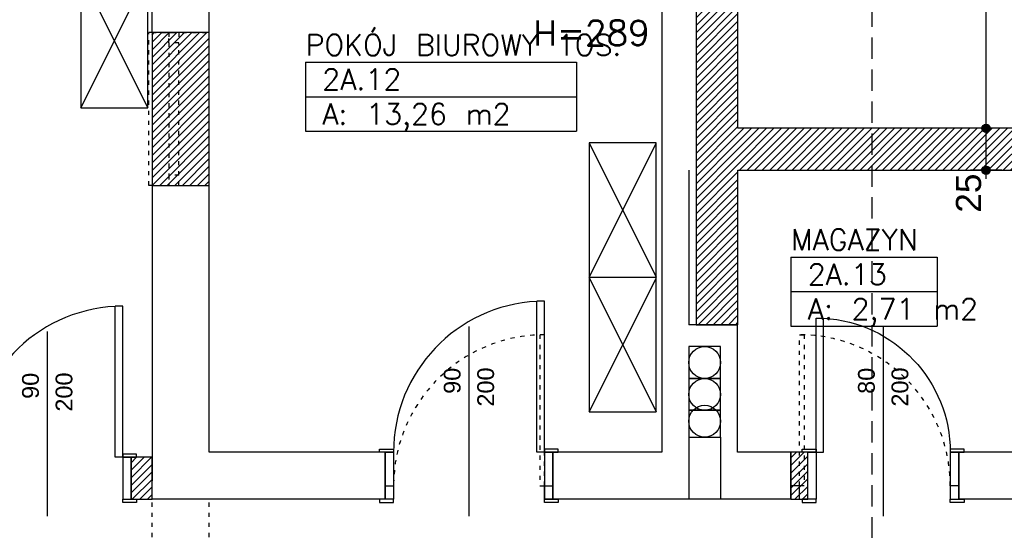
# Model space of a CAD drawing. Header units: inches. Extents: x 18535 to 24863, y 1480 to 5800.
# Tile 10 of 24: x 21087 to 21675, y 2906 to 3210. Entities that reach past the tile are written whole.
import ezdxf
from ezdxf.enums import TextEntityAlignment as Align

# ---------------------------------------------------------------- set-up
doc = ezdxf.new("R2010")
doc.units = ezdxf.units.IN
doc.header["$MEASUREMENT"] = 0
doc.linetypes.add('DASHED', pattern=[19.05, 12.7, -6.35])
doc.linetypes.add('Przerywana', pattern=[6, 2.5, -3.5])
for name, color, linetype in [('_T meble', 7, 'Continuous'), ('_T sciany', 7, 'Continuous'), ('AA_OPIS_009', 7, 'Continuous'), ('AA_PRZ_SCIANY_030', 7, 'Continuous'), ('AA_STOLARKA DRZW_009', 7, 'Continuous'), ('AA_WIDOK_005', 7, 'Continuous'), ('AA_WIDOK_009', 7, 'Continuous'), ('ArchiCAD', 7, 'Continuous'), ('Window-Door Markers', 7, 'Continuous')]:
    doc.layers.add(name, color=color, linetype=linetype)
doc.styles.add('GENERATED_STYLE_13', font='txt')
doc.styles.add('GENERATED_STYLE_14', font='romans.shx')
doc.styles.add('GENERATED_STYLE_8', font='txt')
doc.styles.add('GENERATED_STYLE_9', font='arial.ttf')
doc.styles.get("Standard").update_dxf_attribs({"font": 'txt', "bigfont": 'BIGFONT.SHX'})
doc.dimstyles.new('Dimstyle_4', dxfattribs={"dimtxt": 15, "dimasz": 9.5, "dimexe": 0.18, "dimexo": 0.5, "dimgap": 0.09, "dimtad": 1, "dimtih": 1, "dimtoh": 1, "dimdec": 0, "dimzin": 0, "dimdsep": 46, "dimtxsty": 'GENERATED_STYLE_13', "dimblk": 'ARROWHEAD_11', "dimblk1": 'ARROWHEAD_11', "dimblk2": 'ARROWHEAD_11', "dimcen": 0.09, "dimclrd": 220, "dimclre": 220, "dimclrt": 220, "dimadec": 1, "dimazin": 0, "dimtfac": 1, "dimtdec": 4, "dimtmove": 0, "dimatfit": 3, "dimfxl": 0, "dimtolj": 1, "dimtzin": 0, "dimarcsym": 0})
doc.dimstyles.new('Dimstyle_5', dxfattribs={"dimtxt": 15, "dimasz": 9.5, "dimexe": 0.18, "dimexo": 0.5, "dimgap": 0.09, "dimtad": 1, "dimdec": 0, "dimzin": 0, "dimdsep": 46, "dimtxsty": 'GENERATED_STYLE_13', "dimblk": 'ARROWHEAD_11', "dimblk1": 'ARROWHEAD_11', "dimblk2": 'ARROWHEAD_11', "dimcen": 0.09, "dimclrd": 220, "dimclre": 220, "dimclrt": 220, "dimadec": 1, "dimazin": 0, "dimtfac": 1, "dimtdec": 4, "dimtmove": 0, "dimatfit": 3, "dimfxl": 0, "dimtolj": 1, "dimtzin": 0, "dimarcsym": 0})
pattern_1 = [(45, (0, 0), (-2.24506403, 2.24506403), [])]

# ---------------------------------------------------------------- blocks, each defined once
blk = doc.blocks.new('POKÓJ BIUROWY 1OS._2A.12_3', base_point=(21338.61, 3174.67))
at = {"layer": '_T sciany', "color": 160, "linetype": 'Continuous'}
for p, q in [((21257.79, 3184.97), (21257.79, 3143.79)), ((21257.79, 3184.97), (21419.44, 3184.97)), ((21419.44, 3184.97), (21419.44, 3143.79)), ((21257.79, 3164.38), (21419.44, 3164.38)), ((21257.79, 3143.79), (21419.44, 3143.79))]:
    blk.add_line(p, q, dxfattribs=at)
at = {"color": 0}
for tag in ['floor_f', 'ROOM_PERIM', 'ROOM_WALLS_SURF', 'ROOM_DOORS_SURF', 'ROOM_WINDS_SURF', 'ROOM_BASELEV', 'ROOM_HEIGHT', 'ROOM_NET_AREA', 'ROOM_REDUCED_AREA', 'ROOM_CALC_AREA', 'ROOM_VOLUME']:
    blk.add_attdef(tag, text='', height=200, dxfattribs=at).set_placement((21338.61, 3117.53), align=Align.BOTTOM_LEFT)
at = {"layer": '_T sciany', "color": 160}
for tag, p in [('ROOM_NAME', (21257.79, 3201.51)), ('ROOM_NUMBER', (21267.79, 3180.92)), ('ROOM_AREA', (21267.79, 3160.33))]:
    blk.add_attdef(tag, text='', height=12.5, dxfattribs=at).set_placement(p, align=Align.TOP_LEFT)
blk = doc.blocks.new('MAGAZYN_2A.13_149', base_point=(21590.82, 3058.61))
at = {"layer": '_T sciany', "color": 160, "linetype": 'Continuous'}
for p, q in [((21547.26, 3068.9), (21547.26, 3027.73)), ((21547.26, 3068.9), (21634.38, 3068.9)), ((21634.38, 3068.9), (21634.38, 3027.73)), ((21547.26, 3048.31), (21634.38, 3048.31)), ((21547.26, 3027.73), (21634.38, 3027.73))]:
    blk.add_line(p, q, dxfattribs=at)
at = {"color": 0}
for tag in ['floor_f', 'ROOM_PERIM', 'ROOM_WALLS_SURF', 'ROOM_DOORS_SURF', 'ROOM_WINDS_SURF', 'ROOM_BASELEV', 'ROOM_HEIGHT', 'ROOM_NET_AREA', 'ROOM_REDUCED_AREA', 'ROOM_CALC_AREA', 'ROOM_VOLUME']:
    blk.add_attdef(tag, text='', height=200, dxfattribs=at).set_placement((21590.82, 3001.47), align=Align.BOTTOM_LEFT)
at = {"layer": '_T sciany', "color": 160}
for tag, p in [('ROOM_NAME', (21547.26, 3085.45)), ('ROOM_NUMBER', (21557.26, 3064.86)), ('ROOM_AREA', (21557.26, 3044.27))]:
    blk.add_attdef(tag, text='', height=12.5, dxfattribs=at).set_placement(p, align=Align.TOP_LEFT)
blk = doc.blocks.new('WALL_12', base_point=(21503.18, 3028.57))
at = {"layer": '_T sciany'}
h = blk.add_hatch(dxfattribs=at)
h.set_pattern_fill('ANSI31', color=5, style=0, pattern_type=2)
h.set_pattern_definition(pattern_1)
h.paths.add_polyline_path([(21515.68, 3028.57), (21515.68, 3420.57), (21490.68, 3420.57), (21490.68, 3028.57)], flags=0)
at = {"layer": '_T sciany', "color": 5, "linetype": 'Continuous'}
for p, q in [((21491.71, 3420.57), (21490.68, 3420.57)), ((21490.68, 3420.57), (21490.68, 3028.57)), ((21515.68, 3145.57), (21515.68, 3420.57)), ((21515.68, 3028.57), (21515.68, 3120.57)), ((21490.68, 3028.57), (21515.68, 3028.57))]:
    blk.add_line(p, q, dxfattribs=at)
blk = doc.blocks.new('WALL_14', base_point=(22122.3, 3133.07))
at = {"layer": '_T sciany'}
h = blk.add_hatch(dxfattribs=at)
h.set_pattern_fill('ANSI31', color=5, style=0, pattern_type=2)
h.set_pattern_definition(pattern_1)
h.paths.add_polyline_path([(21515.68, 3145.57), (21515.68, 3120.57), (21967.25, 3120.57), (21967.25, 3145.57)], flags=0)
at = {"layer": '_T sciany', "color": 5, "linetype": 'Continuous'}
for p, q in [((21967.25, 3145.57), (21515.68, 3145.57)), ((21515.68, 3120.57), (21967.25, 3120.57))]:
    blk.add_line(p, q, dxfattribs=at)
blk = doc.blocks.new('WALL_18', base_point=(21166.3, 3202.57))
at = {"layer": '_T sciany'}
h = blk.add_hatch(dxfattribs=at)
h.set_pattern_fill('ANSI31', color=5, style=0, pattern_type=2)
h.set_pattern_definition(pattern_1)
h.paths.add_polyline_path([(21166.3, 3202.57), (21166.3, 3111.57), (21200.3, 3111.57), (21200.3, 3202.57)], flags=0)
at = {"layer": '_T sciany', "color": 5, "linetype": 'Continuous'}
for p, q in [((21166.3, 3202.57), (21166.3, 3111.57)), ((21200.3, 3202.57), (21166.3, 3202.57)), ((21200.3, 3111.57), (21200.3, 3202.57)), ((21166.3, 3111.57), (21200.3, 3111.57))]:
    blk.add_line(p, q, dxfattribs=at)
blk = doc.blocks.new('D1 -Tr 65_397')
at = {"color": 140, "linetype": 'Continuous'}
for p, q in [((40, 80), (35.555, 80)), ((35.555, 0), (35.555, 80)), ((40, 0), (40, 80)), ((-48.255, 0), (-48.255, 1.905)), ((-48.255, 1.905), (-40, 1.905)), ((-48.255, 0), (-48.255, 1.905)), ((-48.255, 1.905), (-40, 1.905)), ((-40, 0), (-48.255, 0)), ((-40, 0), (-48.255, 0)), ((-45, 0), (-40, 0)), ((-45, -28), (-45, 0)), ((-45, 0), (-40, 0)), ((-45, -28), (-45, 0)), ((-40, 1.905), (-40, 0)), ((-40, 1.905), (-40, 0)), ((-40, 0), (-40, -28)), ((-40, 0), (-40, -28)), ((40, 0), (35.555, 0)), ((48.255, 1.905), (40, 1.905)), ((40, 1.905), (40, 0)), ((48.255, 1.905), (40, 1.905)), ((40, 1.905), (40, 0)), ((45, 0), (40, 0)), ((40, 0), (40, -28)), ((40, 0), (48.255, 0)), ((45, 0), (40, 0)), ((40, 0), (40, -28)), ((40, 0), (48.255, 0)), ((45, -28), (45, 0)), ((45, -28), (45, 0)), ((48.255, 0), (48.255, 1.905)), ((48.255, 0), (48.255, 1.905)), ((-40, -28), (-48.255, -28)), ((-48.255, -28), (-48.255, -29.905)), ((-40, -28), (-48.255, -28)), ((-48.255, -28), (-48.255, -29.905)), ((-40, -28), (-45, -28)), ((-40, -28), (-45, -28)), ((-40, -29.905), (-40, -28)), ((-40, -29.905), (-40, -28)), ((40, -28), (45, -28)), ((40, -28), (48.255, -28)), ((40, -29.905), (40, -28)), ((40, -28), (45, -28)), ((40, -28), (48.255, -28)), ((40, -29.905), (40, -28)), ((48.255, -28), (48.255, -29.905)), ((48.255, -28), (48.255, -29.905)), ((-48.255, -29.905), (-40, -29.905)), ((-48.255, -29.905), (-40, -29.905)), ((48.255, -29.905), (40, -29.905)), ((48.255, -29.905), (40, -29.905))]:
    blk.add_line(p, q, dxfattribs=at)
blk.add_arc((40, 0), 80, 93.180227, 180, dxfattribs=at)
blk = doc.blocks.new('Window-Door Marker - 70_4811')
at = {"layer": 'ArchiCAD', "color": 140, "linetype": 'Continuous'}
blk.add_line((0, 75), (0, -38), dxfattribs=at)
blk = doc.blocks.new('WALL_641', base_point=(21547.3, 2924.57))
at = {"layer": '_T sciany'}
h = blk.add_hatch(dxfattribs=at)
h.set_pattern_fill('ANSI31', color=5, style=0, pattern_type=2)
h.set_pattern_definition(pattern_1)
h.paths.add_polyline_path([(21547.3, 2952.57), (21547.3, 2924.57), (21557.3, 2924.57), (21557.3, 2952.57)], flags=0)
at = {"layer": '_T sciany', "color": 5, "linetype": 'Continuous'}
for p, q in [((21557.3, 2952.57), (21547.3, 2952.57)), ((21547.3, 2952.57), (21547.3, 2924.57)), ((21557.3, 2924.57), (21557.3, 2952.57)), ((21647.3, 2924.57), (21647.3, 2952.57)), ((21547.3, 2924.57), (21557.3, 2924.57))]:
    blk.add_line(p, q, dxfattribs=at)
at = {"layer": '_T sciany', "xscale": -1}
blk.add_blockref('D1 -Tr 65_397', (21602.3, 2952.57), dxfattribs=at)
at = {"layer": 'Window-Door Markers'}
ref = blk.add_blockref('Window-Door Marker - 70_4811', (21602.3, 2952.57), dxfattribs=at)
ref.add_attrib('AC_WIDO_A_SIZE', '80', dxfattribs={"color": 255, "height": 10, "rotation": 90, "style": 'GENERATED_STYLE_9'}).set_placement((21600.26, 2987.39), align=Align.BOTTOM_LEFT)
ref.add_attrib('AC_WIDO_B_SIZE', '200', dxfattribs={"color": 255, "height": 10, "rotation": 90, "style": 'GENERATED_STYLE_9'}).set_placement((21620.26, 2979.8), align=Align.BOTTOM_LEFT)
blk = doc.blocks.new('D1 -Tr 65_420')
at = {"color": 140, "linetype": 'Continuous'}
for p, q in [((45, 90), (40.555, 90)), ((40.555, 0), (40.555, 90)), ((45, 0), (45, 90)), ((-53.255, 0), (-53.255, 1.905)), ((-53.255, 1.905), (-45, 1.905)), ((-53.255, 0), (-53.255, 1.905)), ((-53.255, 1.905), (-45, 1.905)), ((-45, 0), (-53.255, 0)), ((-45, 0), (-53.255, 0)), ((-50, 0), (-45, 0)), ((-50, -25), (-50, 0)), ((-50, 0), (-45, 0)), ((-50, -25), (-50, 0)), ((-45, 1.905), (-45, 0)), ((-45, 1.905), (-45, 0)), ((-45, 0), (-45, -25)), ((-45, 0), (-45, -25)), ((45, 0), (40.555, 0)), ((53.255, 1.905), (45, 1.905)), ((45, 1.905), (45, 0)), ((53.255, 1.905), (45, 1.905)), ((45, 1.905), (45, 0)), ((50, 0), (45, 0)), ((45, 0), (45, -25)), ((45, 0), (53.255, 0)), ((50, 0), (45, 0)), ((45, 0), (45, -25)), ((45, 0), (53.255, 0)), ((50, -25), (50, 0)), ((50, -25), (50, 0)), ((53.255, 0), (53.255, 1.905)), ((53.255, 0), (53.255, 1.905)), ((-45, -25), (-53.255, -25)), ((-53.255, -25), (-53.255, -26.905)), ((-45, -25), (-53.255, -25)), ((-53.255, -25), (-53.255, -26.905)), ((-53.255, -26.905), (-45, -26.905)), ((-53.255, -26.905), (-45, -26.905)), ((-45, -25), (-50, -25)), ((-45, -25), (-50, -25)), ((-45, -26.905), (-45, -25)), ((-45, -26.905), (-45, -25)), ((45, -25), (50, -25)), ((45, -25), (53.255, -25)), ((45, -26.905), (45, -25)), ((45, -25), (50, -25)), ((45, -25), (53.255, -25)), ((45, -26.905), (45, -25)), ((53.255, -26.905), (45, -26.905)), ((53.255, -26.905), (45, -26.905)), ((53.255, -25), (53.255, -26.905)), ((53.255, -25), (53.255, -26.905))]:
    blk.add_line(p, q, dxfattribs=at)
blk.add_arc((45, 0), 90, 92.827477, 180, dxfattribs=at)
blk = doc.blocks.new('Window-Door Marker - 70_5008')
at = {"layer": 'ArchiCAD', "color": 140, "linetype": 'Continuous'}
blk.add_line((0, 75), (0, -35), dxfattribs=at)
blk = doc.blocks.new('WALL_677', base_point=(20385.09, 2937.07))
at = {"layer": '_T sciany'}
h = blk.add_hatch(dxfattribs=at)
h.set_pattern_fill('ANSI31', color=5, style=0, pattern_type=2)
h.set_pattern_definition(pattern_1)
h.paths.add_polyline_path([(21166.3, 2924.57), (21166.3, 2949.57), (21153.8, 2949.57), (21153.8, 2924.57)], flags=0)
at = {"layer": '_T sciany', "color": 5, "linetype": 'Continuous'}
for p, q in [((21153.8, 2949.57), (21153.8, 2924.57)), ((21166.3, 2949.57), (21153.8, 2949.57)), ((21166.3, 2924.57), (21166.3, 2949.57)), ((21153.8, 2924.57), (21166.3, 2924.57))]:
    blk.add_line(p, q, dxfattribs=at)
at = {"layer": '_T sciany'}
blk.add_blockref('D1 -Tr 65_420', (21103.8, 2949.57), dxfattribs=at)
at = {"layer": 'Window-Door Markers'}
ref = blk.add_blockref('Window-Door Marker - 70_5008', (21103.8, 2949.57), dxfattribs=at)
ref.add_attrib('AC_WIDO_A_SIZE', '90', dxfattribs={"color": 255, "height": 10, "rotation": 90, "style": 'GENERATED_STYLE_9'}).set_placement((21101.76, 2984.39), align=Align.BOTTOM_LEFT)
ref.add_attrib('AC_WIDO_B_SIZE', '200', dxfattribs={"color": 255, "height": 10, "rotation": 90, "style": 'GENERATED_STYLE_9'}).set_placement((21121.76, 2976.8), align=Align.BOTTOM_LEFT)
blk = doc.blocks.new('D1 -Tr 65_417')
at = {"color": 140, "linetype": 'Continuous'}
for p, q in [((45, 90), (40.555, 90)), ((40.555, 0), (40.555, 90)), ((45, 0), (45, 90)), ((-53.255, 0), (-53.255, 1.905)), ((-53.255, 1.905), (-45, 1.905)), ((-53.255, 0), (-53.255, 1.905)), ((-53.255, 1.905), (-45, 1.905)), ((-45, 0), (-53.255, 0)), ((-45, 0), (-53.255, 0)), ((-50, 0), (-45, 0)), ((-50, -28), (-50, 0)), ((-50, 0), (-45, 0)), ((-50, -28), (-50, 0)), ((-45, 1.905), (-45, 0)), ((-45, 1.905), (-45, 0)), ((-45, 0), (-45, -28)), ((-45, 0), (-45, -28)), ((45, 0), (40.555, 0)), ((53.255, 1.905), (45, 1.905)), ((45, 1.905), (45, 0)), ((53.255, 1.905), (45, 1.905)), ((45, 1.905), (45, 0)), ((50, 0), (45, 0)), ((45, 0), (45, -28)), ((45, 0), (53.255, 0)), ((50, 0), (45, 0)), ((45, 0), (45, -28)), ((45, 0), (53.255, 0)), ((50, -28), (50, 0)), ((50, -28), (50, 0)), ((53.255, 0), (53.255, 1.905)), ((53.255, 0), (53.255, 1.905)), ((-45, -28), (-53.255, -28)), ((-53.255, -28), (-53.255, -29.905)), ((-45, -28), (-53.255, -28)), ((-53.255, -28), (-53.255, -29.905)), ((-45, -28), (-50, -28)), ((-45, -28), (-50, -28)), ((-45, -29.905), (-45, -28)), ((-45, -29.905), (-45, -28)), ((45, -28), (50, -28)), ((45, -28), (53.255, -28)), ((45, -29.905), (45, -28)), ((45, -28), (50, -28)), ((45, -28), (53.255, -28)), ((45, -29.905), (45, -28)), ((53.255, -28), (53.255, -29.905)), ((53.255, -28), (53.255, -29.905)), ((-53.255, -29.905), (-45, -29.905)), ((-53.255, -29.905), (-45, -29.905)), ((53.255, -29.905), (45, -29.905)), ((53.255, -29.905), (45, -29.905))]:
    blk.add_line(p, q, dxfattribs=at)
blk.add_arc((45, 0), 90, 92.827477, 180, dxfattribs=at)
blk = doc.blocks.new('Window-Door Marker - 70_25')
at = {"layer": 'ArchiCAD', "color": 140, "linetype": 'Continuous'}
blk.add_line((0, -103), (0, 10), dxfattribs=at)
blk = doc.blocks.new('WALL_686', base_point=(21405.26, 2924.56))
at = {"layer": '_T sciany', "color": 5, "linetype": 'Continuous'}
for p, q in [((21305.26, 2952.56), (21305.26, 2924.56)), ((21405.26, 2924.56), (21405.26, 2952.56))]:
    blk.add_line(p, q, dxfattribs=at)
at = {"layer": '_T sciany'}
blk.add_blockref('D1 -Tr 65_417', (21355.26, 2952.56), dxfattribs=at)
at = {"layer": 'Window-Door Markers'}
ref = blk.add_blockref('Window-Door Marker - 70_25', (21355.26, 2924.56), dxfattribs=dict(at, rotation=180))
ref.add_attrib('AC_WIDO_A_SIZE', '90', dxfattribs={"color": 255, "height": 10, "rotation": 90, "style": 'GENERATED_STYLE_9'}).set_placement((21353.22, 2987.39), align=Align.BOTTOM_LEFT)
ref.add_attrib('AC_WIDO_B_SIZE', '200', dxfattribs={"color": 255, "height": 10, "rotation": 90, "style": 'GENERATED_STYLE_9'}).set_placement((21373.22, 2979.8), align=Align.BOTTOM_LEFT)
blk = doc.blocks.new('PLN_Szafa lekarska Cl')
at = {"layer": '_T meble', "color": 0, "linetype": 'ByBlock'}
for p, q in [((0, 0), (51, 0)), ((0, -55), (0, 0)), ((0, 0), (51, -55)), ((51, 0), (0.29, -55)), ((51, 0), (51, -55)), ((51, -55), (0, -55))]:
    blk.add_line(p, q, dxfattribs=at)
blk = doc.blocks.new('*D209')
at = {"layer": 'ArchiCAD', "color": 220, "linetype": 'Continuous'}
for p, q in [((20798.76, 3545.79), (20798.76, 3552.67)), ((21166.3, 3545.79), (21166.3, 3552.67)), ((20798.76, 3533.92), (20798.76, 3540.79)), ((20801.26, 3543.29), (21163.8, 3543.29)), ((21166.3, 3533.92), (21166.3, 3540.79))]:
    blk.add_line(p, q, dxfattribs=at)
at = {"layer": 'ArchiCAD', "color": 220, "linetype": 'Continuous', "const_width": 2.5}
for points in [[(20797.51, 3543.29, 1), (20800.01, 3543.29, 1)], [(21165.05, 3543.29, 1), (21167.55, 3543.29, 1)]]:
    blk.add_lwpolyline(points, format="xyb", close=True, dxfattribs=at)
at = {"layer": 'ArchiCAD', "color": 220, "linetype": 'Continuous'}
for centre in [(20798.76, 3543.29), (21166.3, 3543.29)]:
    blk.add_circle(centre, 2.5, dxfattribs=at)
at = {"layer": 'ArchiCAD', "color": 220, "insert": (20965.46, 3561.29), "char_height": 15, "attachment_point": 1}
blk.add_mtext('\\A1;{\\fArial Europa Srodkowa|b0|i0|c0|p34;\\C220;368}', dxfattribs=at)
blk = doc.blocks.new('ARROWHEAD_11')
at = {"color": 0, "linetype": 'Continuous'}
blk.add_line((0, 0), (-1, 0), dxfattribs=at)
at = {"color": 0, "linetype": 'Continuous', "const_width": 0.25}
blk.add_lwpolyline([(-0.125, 0, 1), (0.125, 0, 1)], format="xyb", close=True, dxfattribs=at)
blk = doc.blocks.new('*D228')
at = {"layer": 'ArchiCAD', "color": 220, "linetype": 'Continuous'}
for p, q in [((21661.14, 3145.57), (21654.26, 3145.57)), ((21663.64, 3123.07), (21663.64, 3143.07)), ((21673.01, 3145.57), (21666.14, 3145.57)), ((21661.14, 3120.57), (21654.26, 3120.57)), ((21663.64, 3115.57), (21663.64, 3118.07)), ((21673.01, 3120.57), (21666.14, 3120.57))]:
    blk.add_line(p, q, dxfattribs=at)
at = {"layer": 'ArchiCAD', "color": 220, "linetype": 'Continuous', "const_width": 2.5}
for points in [[(21662.39, 3145.57, 1), (21664.89, 3145.57, 1)], [(21662.39, 3120.57, 1), (21664.89, 3120.57, 1)]]:
    blk.add_lwpolyline(points, format="xyb", close=True, dxfattribs=at)
at = {"layer": 'ArchiCAD', "color": 220, "linetype": 'Continuous'}
for centre in [(21663.64, 3145.57), (21663.64, 3120.57)]:
    blk.add_circle(centre, 2.5, dxfattribs=at)
at = {"layer": 'ArchiCAD', "color": 220, "insert": (21645.64, 3095.3), "char_height": 15, "attachment_point": 1, "rotation": 90}
blk.add_mtext('\\A1;{\\fArial Europa Srodkowa|b0|i0|c0|p34;\\C220;25}', dxfattribs=at)
blk = doc.blocks.new('*D229')
at = {"layer": 'ArchiCAD', "color": 220, "linetype": 'Continuous'}
for p, q in [((21663.64, 3423.07), (21663.64, 3425.57)), ((21661.14, 3420.57), (21654.26, 3420.57)), ((21663.64, 3148.07), (21663.64, 3418.07)), ((21673.01, 3420.57), (21666.14, 3420.57)), ((21661.14, 3145.57), (21654.26, 3145.57)), ((21673.01, 3145.57), (21666.14, 3145.57))]:
    blk.add_line(p, q, dxfattribs=at)
at = {"layer": 'ArchiCAD', "color": 220, "linetype": 'Continuous', "const_width": 2.5}
for points in [[(21662.39, 3420.57, 1), (21664.89, 3420.57, 1)], [(21662.39, 3145.57, 1), (21664.89, 3145.57, 1)]]:
    blk.add_lwpolyline(points, format="xyb", close=True, dxfattribs=at)
at = {"layer": 'ArchiCAD', "color": 220, "linetype": 'Continuous'}
for centre in [(21663.64, 3420.57), (21663.64, 3145.57)]:
    blk.add_circle(centre, 2.5, dxfattribs=at)
at = {"layer": 'ArchiCAD', "color": 220, "insert": (21645.64, 3265.99), "char_height": 15, "attachment_point": 1, "rotation": 90}
blk.add_mtext('\\A1;{\\fArial Europa Srodkowa|b0|i0|c0|p34;\\C220;275}', dxfattribs=at)

msp = doc.modelspace()

# ---------------------------------------------------------------- linework, layer by layer
at = {"layer": 'AA_PRZ_SCIANY_030', "color": 252, "linetype": 'Continuous'}
for p, q in [((21166.3, 3202.57), (21166.3, 3454.57)), ((21200.3, 3202.57), (21200.3, 3420.57)), ((21166.3, 3111.57), (21166.3, 2935.5)), ((21515.3, 3028.57), (21486.3, 3028.57)), ((21515.3, 2952.57), (21515.3, 3028.57)), ((21547.3, 2952.57), (21515.3, 2952.57)), ((21547.3, 2924.57), (21547.3, 2952.57)), ((21305.3, 2924.57), (21200.3, 2924.57))]:
    msp.add_line(p, q, dxfattribs=at)
at = {"layer": 'AA_PRZ_SCIANY_030', "color": 251, "linetype": 'Continuous'}
for p, q in [((21470.3, 3420.57), (21470.3, 3120.57)), ((21470.3, 3120.57), (21470.3, 2952.57)), ((21486.3, 3120.57), (21486.3, 3028.57)), ((21200.3, 2952.57), (21200.3, 3111.57)), ((21486.3, 2961.57), (21486.3, 2924.57)), ((21505.3, 2961.57), (21505.3, 2924.57)), ((21305.3, 2952.57), (21200.3, 2952.57)), ((21305.3, 2952.57), (21305.3, 2924.57)), ((21470.3, 2952.57), (21405.3, 2952.57)), ((21405.3, 2952.57), (21405.3, 2924.57)), ((21821.3, 2952.57), (21647.3, 2952.57)), ((21647.3, 2952.57), (21647.3, 2924.57)), ((21547.3, 2924.57), (21405.3, 2924.57)), ((21876.3, 2924.57), (21647.3, 2924.57))]:
    msp.add_line(p, q, dxfattribs=at)
at = {"layer": 'AA_PRZ_SCIANY_030', "color": 251, "linetype": 'Przerywana'}
for p, q in [((21166.3, 3202.57), (21200.3, 3202.57)), ((21166.3, 3111.57), (21200.3, 3111.57))]:
    msp.add_line(p, q, dxfattribs=at)
at = {"layer": 'AA_PRZ_SCIANY_030', "color": 252, "linetype": 'Przerywana'}
for p, q in [((21166.3, 2924.57), (21166.3, 2935.5)), ((21166.3, 2878.07), (21166.3, 2924.57)), ((21200.3, 2878.07), (21200.3, 2924.57))]:
    msp.add_line(p, q, dxfattribs=at)
at = {"layer": 'AA_PRZ_SCIANY_030', "color": 162, "linetype": 'Continuous'}
msp.add_line((21200.3, 2924.57), (21166.3, 2924.57), dxfattribs=at)
at = {"layer": 'AA_STOLARKA DRZW_009', "color": 252, "linetype": 'Przerywana'}
for p, q in [((21176.3, 3202.57), (21176.3, 3111.57)), ((21176.3, 3196.57), (21176.3, 3202.57)), ((21176.3, 3202.57), (21182.3, 3202.57)), ((21182.3, 3202.57), (21182.3, 3196.57)), ((21182.3, 3196.57), (21176.3, 3196.57)), ((21182.3, 3117.57), (21182.3, 3196.57)), ((21176.3, 3117.57), (21176.3, 3111.57)), ((21182.3, 3117.57), (21176.3, 3117.57)), ((21182.3, 3111.57), (21182.3, 3117.57)), ((21176.3, 3111.57), (21182.3, 3111.57)), ((21400.3, 3022.57), (21397.46, 3022.57)), ((21397.46, 3022.57), (21397.46, 2932.57)), ((21400.3, 2932.57), (21400.3, 3022.57)), ((21552.3, 2932.57), (21552.3, 3022.57)), ((21552.3, 3022.57), (21555.15, 3022.57)), ((21555.15, 3022.57), (21555.15, 2932.57)), ((21397.46, 2932.57), (21400.3, 2932.57)), ((21555.15, 2932.57), (21552.3, 2932.57))]:
    msp.add_line(p, q, dxfattribs=at)
at = {"layer": 'AA_STOLARKA DRZW_009', "color": 252, "linetype": 'Continuous'}
for p, q in [((21305.3, 2924.57), (21305.3, 2932.57)), ((21305.3, 2932.57), (21310.3, 2932.57)), ((21310.3, 2932.57), (21310.3, 2924.57)), ((21400.3, 2924.57), (21400.3, 2932.57)), ((21400.3, 2932.57), (21405.3, 2932.57)), ((21405.3, 2932.57), (21405.3, 2924.57)), ((21547.3, 2932.57), (21547.3, 2924.57)), ((21552.3, 2932.57), (21547.3, 2932.57)), ((21552.3, 2924.57), (21552.3, 2932.57)), ((21642.3, 2932.57), (21642.3, 2924.57)), ((21647.3, 2932.57), (21642.3, 2932.57)), ((21647.3, 2924.57), (21647.3, 2932.57)), ((21310.3, 2924.57), (21305.3, 2924.57)), ((21405.3, 2924.57), (21400.3, 2924.57)), ((21547.3, 2924.57), (21552.3, 2924.57)), ((21642.3, 2924.57), (21647.3, 2924.57))]:
    msp.add_line(p, q, dxfattribs=at)
at = {"layer": 'AA_STOLARKA DRZW_009', "color": 2, "linetype": 'Przerywana'}
for centre, start, end in [((21400.3, 2932.57), 90.00001, 179.99998), ((21552.3, 2932.57), 0.00002, 89.99999)]:
    msp.add_arc(centre, 90, start, end, dxfattribs=at)
at = {"layer": 'AA_WIDOK_005', "color": 252, "linetype": 'Continuous'}
for p, q in [((21505.3, 3015.57), (21486.3, 3015.57)), ((21486.3, 3015.57), (21486.3, 2996.57)), ((21505.3, 2996.57), (21505.3, 3015.57)), ((21486.3, 2996.57), (21505.3, 2996.57)), ((21505.3, 2996.57), (21486.3, 2996.57)), ((21486.3, 2996.57), (21486.3, 2977.57)), ((21505.3, 2977.57), (21505.3, 2996.57)), ((21486.3, 2977.57), (21505.3, 2977.57)), ((21505.3, 2977.57), (21486.3, 2977.57)), ((21486.3, 2977.57), (21486.3, 2961.57)), ((21505.3, 2961.57), (21505.3, 2977.57)), ((21486.3, 2961.57), (21505.3, 2961.57))]:
    msp.add_line(p, q, dxfattribs=at)
for centre in [(21495.8, 3006.07), (21495.8, 2987.07), (21495.8, 2971.07)]:
    msp.add_circle(centre, 9.5, dxfattribs=at)
at = {"layer": 'AA_WIDOK_009', "color": 252, "linetype": 'DASHED'}
msp.add_line((21595.73, 2196.41), (21595.73, 5465.64), dxfattribs=at)
at = {"layer": 'AA_WIDOK_009', "color": 251, "linetype": 'Przerywana'}
for p, q in [((21166.3, 3202.57), (21164.3, 3202.57)), ((21200.3, 3111.57), (21200.3, 3202.57))]:
    msp.add_line(p, q, dxfattribs=at)
at = {"layer": 'AA_WIDOK_009', "color": 252, "linetype": 'Przerywana'}
for p, q in [((21164.3, 3111.57), (21164.3, 3202.57)), ((21166.3, 3111.57), (21164.3, 3111.57))]:
    msp.add_line(p, q, dxfattribs=at)

# ---------------------------------------------------------------- block references
at = {"layer": '_T meble', "color": 162, "linetype": 'Continuous', "xscale": -1.568627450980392, "yscale": 0.7272727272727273, "rotation": 90}
for p in [(21123.73, 3237.77), (21426.85, 3136.89), (21426.85, 3056.61)]:
    msp.add_blockref('PLN_Szafa lekarska Cl', p, dxfattribs=at)
at = {"layer": '_T sciany', "color": 5}
for name, p in [('WALL_12', (21503.18, 3028.57)), ('WALL_14', (22122.3, 3133.07)), ('WALL_18', (21166.3, 3202.57)), ('WALL_686', (21405.26, 2924.56)), ('WALL_677', (20385.09, 2937.07)), ('WALL_641', (21547.3, 2924.57))]:
    msp.add_blockref(name, p, dxfattribs=at)
at = {"layer": '_T sciany', "color": 254, "linetype": 'Continuous'}
ref = msp.add_blockref('POKÓJ BIUROWY 1OS._2A.12_3', (21338.61, 3174.67), dxfattribs=at)
ref.add_attrib('ROOM_NAME', 'POKÓJ BIUROWY 1OS.', dxfattribs={"color": 160, "linetype": 'Continuous', "height": 12.5}).set_placement((21257.79, 3201.51), align=Align.TOP_LEFT)
ref.add_attrib('ROOM_NUMBER', '2A.12', dxfattribs={"color": 160, "linetype": 'Continuous', "height": 12.5}).set_placement((21267.79, 3180.92), align=Align.TOP_LEFT)
ref.add_attrib('ROOM_AREA', 'A: 13,26 m2', dxfattribs={"color": 160, "linetype": 'Continuous', "height": 12.5}).set_placement((21267.79, 3160.33), align=Align.TOP_LEFT)
ref = msp.add_blockref('MAGAZYN_2A.13_149', (21590.82, 3058.61), dxfattribs=at)
ref.add_attrib('ROOM_NAME', 'MAGAZYN', dxfattribs={"color": 160, "linetype": 'Continuous', "height": 12.5}).set_placement((21547.26, 3085.45), align=Align.TOP_LEFT)
ref.add_attrib('ROOM_NUMBER', '2A.13', dxfattribs={"color": 160, "linetype": 'Continuous', "height": 12.5}).set_placement((21557.26, 3064.86), align=Align.TOP_LEFT)
ref.add_attrib('ROOM_AREA', 'A: 2,71 m2', dxfattribs={"color": 160, "linetype": 'Continuous', "height": 12.5}).set_placement((21557.26, 3044.27), align=Align.TOP_LEFT)

# ---------------------------------------------------------------- texts
at = {"layer": 'AA_OPIS_009', "color": 2, "insert": (21393.6, 3209.9), "char_height": 15, "width": 397.6363, "attachment_point": 1, "style": 'GENERATED_STYLE_14'}
msp.add_mtext('\\A1;{\\Fromans.shx|c0;H=289}', dxfattribs=at)

# ---------------------------------------------------------------- dimensions: what is measured, and where the dimension line sits
at = {"layer": 'ArchiCAD', "color": 220, "linetype": 'Continuous'}
dim = msp.add_linear_dim(base=(20407.09, 3543.29), p1=(20798.76, 3187.82), p2=(21166.3, 3416.07), dimstyle='Dimstyle_4', dxfattribs=at)
dim.commit()
dim.dimension.update_dxf_attribs({"geometry": '*D209', "text_midpoint": (20971.15, 3553.79)})
for p1, p2, picture, middle in [((21515.68, 3145.57), (21622.82, 3420.57), '*D229', (21653.14, 3271.69)), ((21515.68, 3120.57), (21515.68, 3145.57), '*D228', (21653.14, 3100.99))]:
    dim = msp.add_linear_dim(base=(21663.64, 3145.57), p1=p1, p2=p2, angle=90, dimstyle='Dimstyle_5', dxfattribs=at)
    dim.commit()
    dim.dimension.update_dxf_attribs({"geometry": picture, "text_midpoint": middle})

doc.saveas('drawing.dxf')
